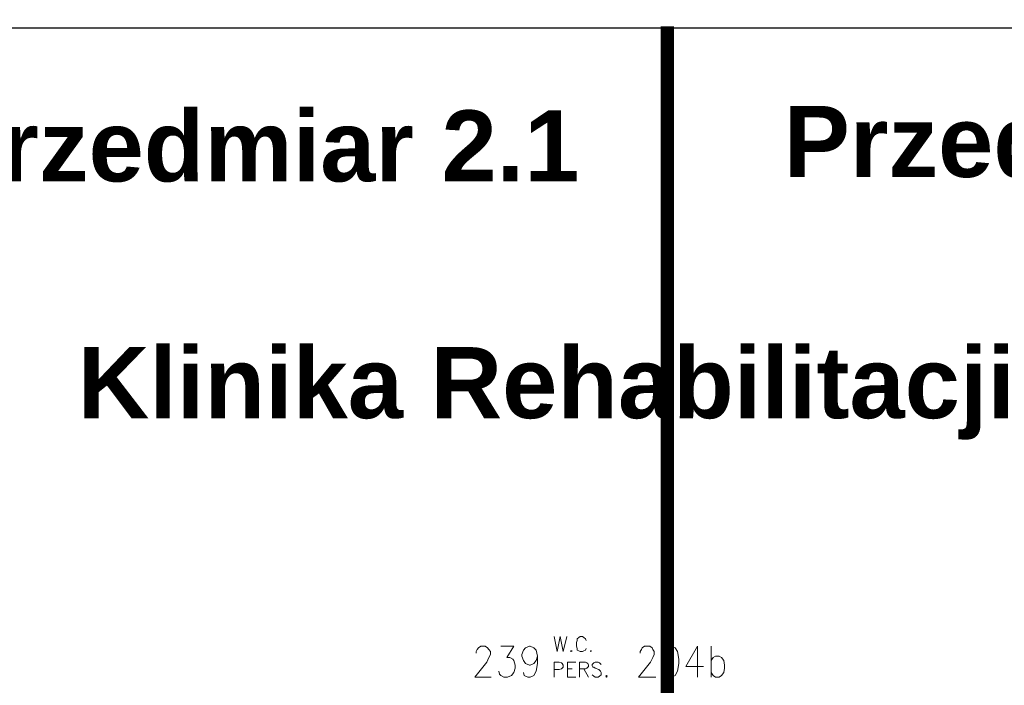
# Model space of a CAD drawing. Header units: millimetres. Extents: x 1 to 17496, y 1 to 30809.
# Tile 192 of 256: x 8773 to 9882, y 22710 to 23459. Entities that reach past the tile are written whole.
import ezdxf

# ---------------------------------------------------------------- set-up
doc = ezdxf.new("R2010")
doc.units = ezdxf.units.MM
doc.linetypes.add('CENTER', pattern=[2, 1.25, -0.25, 0.25, -0.25])
doc.linetypes.add('DASHDOT2', pattern=[0.5, 0.25, -0.125, 0, -0.125])
doc.layers.add('0_Przyz_granicze oddziałów', color=6, linetype='CENTER', lineweight=40)
for name, color, linetype in [('0_Przyz_Opisy oddziałów', 5, 'Continuous'), ('Opisy', 255, 'Continuous'), ('PDF _Geometria', 7, 'Continuous')]:
    doc.layers.add(name, color=color, linetype=linetype)
doc.styles.add('arial', font='arialbd.ttf')

msp = doc.modelspace()

# ---------------------------------------------------------------- linework, layer by layer
at = {"layer": '0_Przyz_granicze oddziałów', "linetype": 'DASHDOT2', "lineweight": 53, "ltscale": 500, "const_width": 15}
msp.add_lwpolyline([(9502.6, 23451.5), (9502.6, 21734.1), (9501.4, 21734.1), (9501.4, 21446), (9418.7, 21446), (9418.7, 20362.9), (9426.2, 19447.4), (9426.2, 19447.4)], dxfattribs=at)
at = {"layer": 'Opisy', "lineweight": 18}
for points in [[(9287.4, 22746.3), (9287.4, 22748), (9288.2, 22750.5), (9289.9, 22752.2), (9292.4, 22753.9), (9297.5, 22753.9), (9300, 22752.2), (9301.7, 22750.5), (9303.4, 22748), (9303.4, 22744.6), (9301.7, 22741.2), (9299.2, 22736.2), (9285.7, 22719.3), (9304.2, 22719.3)], [(9315.2, 22753.9), (9329.5, 22753.9), (9321.9, 22741.2), (9325.3, 22741.2), (9328.6, 22739.5), (9329.5, 22737.9), (9331.2, 22732.8), (9331.2, 22729.4), (9329.5, 22724.4), (9326.9, 22721), (9322.7, 22719.3), (9318.5, 22719.3), (9315.2, 22721), (9313.5, 22722.7), (9312.6, 22726.1)], [(9356.4, 22742.9), (9354.7, 22737.9), (9352.2, 22734.5), (9348, 22732.8), (9347.2, 22732.8), (9342.9, 22734.5), (9340.4, 22737.9), (9338.7, 22742.9), (9338.7, 22744.6), (9340.4, 22749.6), (9342.9, 22752.2), (9347.2, 22753.9), (9348, 22753.9), (9352.2, 22752.2), (9354.7, 22749.6), (9356.4, 22742.9), (9356.4, 22734.5), (9354.7, 22726.1), (9352.2, 22721), (9348, 22719.3), (9345.5, 22719.3), (9341.3, 22721), (9340.4, 22724.4)], [(9375, 22764.8), (9378.3, 22748), (9381.7, 22764.8), (9385.1, 22748), (9389.3, 22764.8)], [(9411.2, 22760.6), (9410.3, 22762.3), (9408.6, 22764), (9407, 22764.8), (9404.4, 22764.8), (9402.7, 22764), (9401.1, 22762.3), (9401.1, 22760.6), (9400.2, 22758.1), (9400.2, 22753.9), (9401.1, 22751.3), (9401.1, 22749.6), (9402.7, 22748.8), (9404.4, 22748), (9407, 22748), (9408.6, 22748.8), (9410.3, 22749.6), (9411.2, 22751.3)], [(9471.8, 22746.3), (9471.8, 22748), (9473.5, 22750.5), (9474.3, 22752.2), (9476.9, 22753.9), (9482.8, 22753.9), (9485.3, 22752.2), (9486.1, 22750.5), (9487.8, 22748), (9487.8, 22744.6), (9486.1, 22741.2), (9483.6, 22736.2), (9470.1, 22719.3), (9489.5, 22719.3)], [(9536.7, 22719.3), (9536.7, 22753.9), (9523.2, 22731.1), (9543.4, 22731.1)], [(9551.8, 22753.9), (9551.8, 22719.3)], [(9551.8, 22737.9), (9554.3, 22741.2), (9556.9, 22742.9), (9561.1, 22742.9), (9563.6, 22741.2), (9566.1, 22737.9), (9567, 22732.8), (9567, 22729.4), (9566.1, 22724.4), (9563.6, 22721), (9561.1, 22719.3), (9556.9, 22719.3), (9554.3, 22721), (9551.8, 22724.4)], [(9375, 22719.3), (9375, 22736.2), (9380.8, 22736.2), (9383.4, 22735.3), (9384.2, 22734.5), (9385.1, 22732.8), (9385.1, 22730.3), (9384.2, 22729.4), (9383.4, 22728.6), (9380.8, 22727.8), (9375, 22727.8)], [(9399.4, 22719.3), (9390.1, 22719.3), (9390.1, 22736.2), (9399.4, 22736.2)], [(9403.6, 22719.3), (9403.6, 22736.2), (9410.3, 22736.2), (9412, 22735.3), (9412.9, 22734.5), (9413.7, 22732.8), (9413.7, 22731.1), (9412.9, 22730.3), (9412, 22729.4), (9410.3, 22728.6), (9403.6, 22728.6)], [(9428, 22733.6), (9426.3, 22735.3), (9424.6, 22736.2), (9421.3, 22736.2), (9419.6, 22735.3), (9417.9, 22733.6), (9417.9, 22732), (9418.7, 22730.3), (9419.6, 22730.3), (9421.3, 22729.4), (9425.5, 22727.8), (9426.3, 22726.9), (9427.2, 22726.1), (9428, 22724.4), (9428, 22721.9), (9426.3, 22720.2), (9424.6, 22719.3), (9421.3, 22719.3), (9419.6, 22720.2), (9417.9, 22721.9)], [(9390.1, 22728.6), (9395.2, 22728.6)], [(9408.6, 22728.6), (9413.7, 22719.3)]]:
    msp.add_lwpolyline(points, dxfattribs=at)
for points in [[(9504.7, 22753.9), (9501.3, 22752.2), (9498.8, 22748), (9497.1, 22739.5), (9497.1, 22734.5), (9498.8, 22726.1), (9501.3, 22721), (9504.7, 22719.3), (9508, 22719.3), (9511.4, 22721), (9513.9, 22726.1), (9515.6, 22734.5), (9515.6, 22739.5), (9513.9, 22748), (9511.4, 22752.2), (9508, 22753.9)], [(9394.3, 22748.8), (9393.5, 22748.8), (9394.3, 22748), (9395.2, 22748.8)], [(9416.2, 22748.8), (9416.2, 22748), (9417.1, 22748.8)], [(9433.9, 22721), (9433.1, 22720.2), (9433.9, 22719.3), (9434.8, 22720.2)]]:
    msp.add_lwpolyline(points, close=True, dxfattribs=at)
at = {"layer": 'PDF _Geometria'}
msp.add_lwpolyline([(1887, 23449.8), (14038.1, 23449.8), (14038.1, 19447), (1887, 19447)], close=True, dxfattribs=at)

# ---------------------------------------------------------------- texts
at = {"layer": '0_Przyz_granicze oddziałów', "style": 'arial'}
for s, p in [('Przedmiar 2.1', (8676.9, 23277)), ('Przedmiar 2.2', (9633.6, 23282))]:
    msp.add_text(s, height=80, dxfattribs=at).set_placement(p)
at = {"layer": '0_Przyz_Opisy oddziałów', "style": 'arial'}
msp.add_text('Klinika Rehabilitacji Ortopedycznej i Pourazowej', height=80, dxfattribs=at).set_placement((8838.4, 23010.6))

doc.saveas('drawing.dxf')
